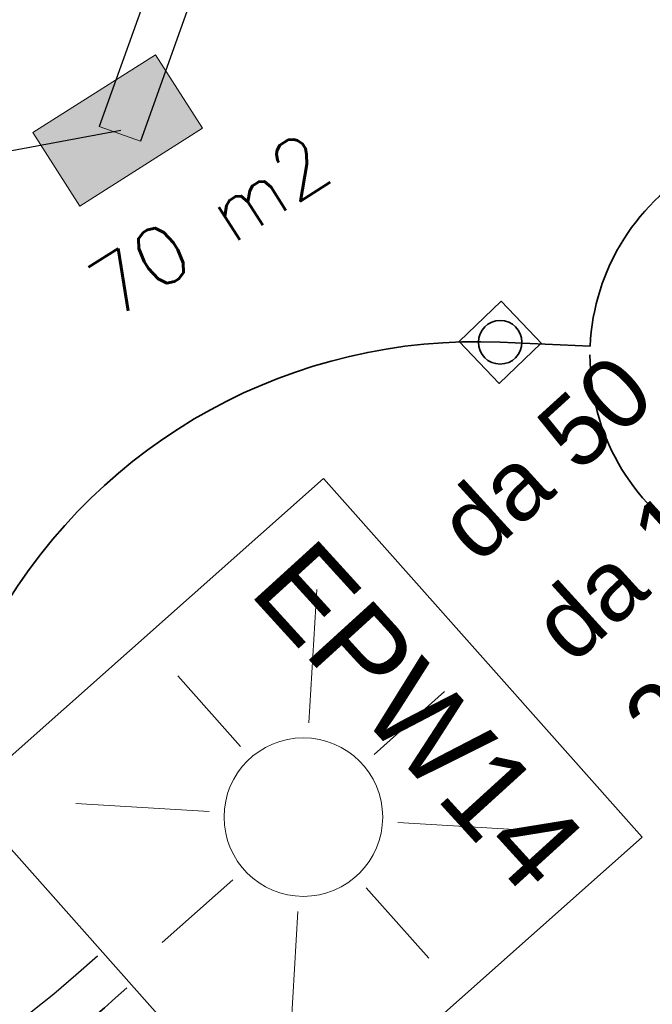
# Model space of a CAD drawing. Header units: metres. Extents: x -502 to 161, y -108 to 174.
# Tile 146 of 256: x -224.09 to -221.91, y -33.1 to -29.71. Entities that reach past the tile are written whole.
import ezdxf

# ---------------------------------------------------------------- set-up
doc = ezdxf.new("R2010")
doc.units = ezdxf.units.M
doc.header["$LTSCALE"] = 0.1
doc.linetypes.add('237', pattern=[93, 75, -18])
doc.layers.add('BRI31-005.05-5p02-Koordinierung Lageplan 4. BA ZOB West 2022-06-15', color=7, linetype='Continuous')
doc.layers.add('BRI31-005.06-5f07-Koordinierung Lageplan 4. BA ZOB Fernbusbahnh', color=7, linetype='Continuous')
doc.styles.add('Arial', font='arial.ttf')
doc.styles.add('Txt', font='txt_____.ttf')

# ---------------------------------------------------------------- blocks, each defined once
blk = doc.blocks.new('LP_01052')
at = {"color": 7, "linetype": 'Continuous', "lineweight": 13, "transparency": 33554687, "flags": 128}
blk.add_lwpolyline([(-0.25, 0), (0.25, 0), (0.25, 0.3), (-0.25, 0.3), (-0.25, 0)], dxfattribs=at)
at = {"color": 1, "linetype": 'Continuous', "true_color": 0xff0000, "transparency": 33554687}
blk.add_solid([(-0.25, 0), (0.25, 0), (-0.25, 0.3), (0.25, 0.3)], dxfattribs=at)
blk = doc.blocks.new('WP_LP-1020')
at = {"color": 7, "linetype": 'Continuous', "lineweight": 20, "transparency": 33554687}
for p, q in [((-0.8253, 0.8253), (0.8253, 0.8253)), ((-0.8253, -0.8253), (-0.8253, 0.8253)), ((0.8253, -0.8253), (0.8253, 0.8253)), ((-0.8253, -0.8253), (0.8253, -0.8253))]:
    blk.add_line(p, q, dxfattribs=at)
at = {"color": 1, "linetype": 'Continuous', "lineweight": 9, "true_color": 0xff0000, "transparency": 33554687}
for p, q in [((0, 0.649924), (0, 0.324962)), ((-0.554739, 0.55475), (-0.229777, 0.229788)), ((0.229777, 0.229788), (0.554739, 0.55475)), ((-0.324962, 0), (-0.649924, 0)), ((0.324962, 0), (0.649924, 0)), ((-0.229777, -0.229777), (-0.554739, -0.554739)), ((0.229777, -0.229777), (0.554739, -0.554739)), ((0, -0.324962), (0, -0.649924))]:
    blk.add_line(p, q, dxfattribs=at)
at = {"color": 7, "linetype": 'Continuous', "lineweight": 20, "transparency": 33554687}
blk.add_circle((0, 0), 0.272749, dxfattribs=at)

msp = doc.modelspace()

# ---------------------------------------------------------------- linework, layer by layer
at = {"layer": 'BRI31-005.05-5p02-Koordinierung Lageplan 4. BA ZOB West 2022-06-15', "color": 1, "linetype": 'Continuous', "lineweight": 25, "true_color": 0xff0000, "transparency": 33554687}
for p, q in [((-222.15, -25.4263), (-223.8166, -30.0805)), ((-222.0088, -25.4769), (-223.6754, -30.131)), ((-223.7421, -30.094), (-224.3675, -30.2105))]:
    msp.add_line(p, q, dxfattribs=at)
at = {"layer": 'BRI31-005.05-5p02-Koordinierung Lageplan 4. BA ZOB West 2022-06-15', "color": 7, "linetype": 'Continuous', "lineweight": 13, "transparency": 33554687}
msp.add_line((-223.8166, -30.0805), (-223.6754, -30.131), dxfattribs=at)
at = {"layer": 'BRI31-005.05-5p02-Koordinierung Lageplan 4. BA ZOB West 2022-06-15', "color": 142, "linetype": 'Continuous', "lineweight": 35, "true_color": 0x0099cc, "transparency": 33554687, "flags": 128}
for points in [[(-222.1289, -30.8667, 0.57289), (-221.0149, -31.5251, 0.57289), (-220.9844, -30.2314), (-220.9844, -30.2314, 0.57289), (-222.1282, -30.8366), (-222.1282, -30.8366)], [(-222.1282, -30.8366), (-222.4377, -30.823), (-222.4377, -30.823, 0.279631), (-224.1659, -31.7709), (-224.1659, -31.7709), (-225.2758, -33.6923, -0.077278), (-225.6171, -34.1161), (-227.6433, -35.9606), (-227.7423, -36.2857)]]:
    msp.add_lwpolyline(points, format="xyb", dxfattribs=at)
msp.add_lwpolyline([(-222.2963, -30.8263), (-222.4409, -30.9644), (-222.5791, -30.8198), (-222.4345, -30.6816), (-222.293, -30.8298)], dxfattribs=at)
at = {"layer": 'BRI31-005.05-5p02-Koordinierung Lageplan 4. BA ZOB West 2022-06-15', "color": 1, "linetype": '237', "lineweight": 25, "true_color": 0xff0000, "transparency": 33554687, "flags": 128}
msp.add_lwpolyline([(-235.5437, -41.6552, 0.31866), (-234.9694, -41.5851), (-234.6894, -41.3303), (-234.6894, -41.3303, -0.11947), (-234.325, -41.131), (-234.325, -41.131), (-233.5512, -40.9227), (-233.5512, -40.9227, 0.207755), (-232.9169, -40.4408), (-232.9169, -40.4408), (-232.9169, -40.4408, -0.080424), (-232.5985, -40.0405), (-232.5985, -40.0405), (-226.8797, -34.8365, -0.091014), (-225.1675, -33.7706), (-225.1675, -33.7706, 0.091012), (-223.8231, -32.9337), (-223.8231, -32.9337)], format="xyb", dxfattribs=at)
at = {"layer": 'BRI31-005.05-5p02-Koordinierung Lageplan 4. BA ZOB West 2022-06-15', "color": 7, "linetype": 'Continuous', "lineweight": 35, "transparency": 33554687, "flags": 128}
msp.add_lwpolyline([(-234.0635, -42.0182), (-233.1817, -41.2157), (-233.1817, -41.2157, 0.131327), (-232.9024, -40.7813), (-232.9024, -40.7813, -0.131324), (-232.4975, -40.1515), (-232.4975, -40.1515), (-226.7788, -34.9474, -0.091014), (-225.1125, -33.9102, 0.091012), (-223.7221, -33.0447)], format="xyb", dxfattribs=at)
at = {"layer": 'BRI31-005.05-5p02-Koordinierung Lageplan 4. BA ZOB West 2022-06-15', "color": 142, "linetype": 'Continuous', "lineweight": 35, "true_color": 0x0099cc, "transparency": 33554687}
msp.add_circle((-222.4377, -30.823), 0.075, dxfattribs=at)
at = {"layer": 'BRI31-005.06-5f07-Koordinierung Lageplan 4. BA ZOB Fernbusbahnh', "color": 1, "linetype": 'Continuous', "lineweight": 20, "true_color": 0xff0000, "transparency": 33554687}
for p, q in [((-222.15, -25.4263), (-223.8166, -30.0805)), ((-222.0088, -25.4769), (-223.6754, -30.131)), ((-223.7421, -30.094), (-224.3675, -30.2105))]:
    msp.add_line(p, q, dxfattribs=at)
at = {"layer": 'BRI31-005.06-5f07-Koordinierung Lageplan 4. BA ZOB Fernbusbahnh', "color": 7, "linetype": 'Continuous', "lineweight": 9, "transparency": 33554687}
msp.add_line((-223.8166, -30.0805), (-223.6754, -30.131), dxfattribs=at)
at = {"layer": 'BRI31-005.06-5f07-Koordinierung Lageplan 4. BA ZOB Fernbusbahnh', "color": 1, "linetype": 'Continuous', "lineweight": 25, "true_color": 0xff0000, "transparency": 33554687}
msp.add_line((-223.7421, -30.094), (-224.3675, -30.2105), dxfattribs=at)
at = {"layer": 'BRI31-005.06-5f07-Koordinierung Lageplan 4. BA ZOB Fernbusbahnh', "color": 142, "linetype": 'Continuous', "lineweight": 30, "true_color": 0x0099cc, "transparency": 33554687, "flags": 128}
for points in [[(-222.1289, -30.8667, 0.57289), (-221.0149, -31.5251, 0.57289), (-220.9844, -30.2314), (-220.9844, -30.2314, 0.57289), (-222.1282, -30.8366), (-222.1282, -30.8366)], [(-222.1282, -30.8366), (-222.4377, -30.823), (-222.4377, -30.823, 0.279631), (-224.1659, -31.7709), (-224.1659, -31.7709), (-225.2758, -33.6923, -0.077278), (-225.6171, -34.1161), (-227.6433, -35.9606), (-227.7423, -36.2857)]]:
    msp.add_lwpolyline(points, format="xyb", dxfattribs=at)
msp.add_lwpolyline([(-222.2963, -30.8263), (-222.4409, -30.9644), (-222.5791, -30.8198), (-222.4345, -30.6816), (-222.293, -30.8298)], dxfattribs=at)
at = {"layer": 'BRI31-005.06-5f07-Koordinierung Lageplan 4. BA ZOB Fernbusbahnh', "color": 1, "linetype": '237', "lineweight": 20, "true_color": 0xff0000, "transparency": 33554687, "flags": 128}
msp.add_lwpolyline([(-235.5437, -41.6552, 0.31866), (-234.9694, -41.5851), (-234.6894, -41.3303), (-234.6894, -41.3303, -0.11947), (-234.325, -41.131), (-234.325, -41.131), (-233.5512, -40.9227), (-233.5512, -40.9227, 0.207755), (-232.9169, -40.4408), (-232.9169, -40.4408), (-232.9169, -40.4408, -0.080424), (-232.5985, -40.0405), (-232.5985, -40.0405), (-226.8797, -34.8365, -0.091014), (-225.1675, -33.7706), (-225.1675, -33.7706, 0.091012), (-223.8231, -32.9337), (-223.8231, -32.9337)], format="xyb", dxfattribs=at)
at = {"layer": 'BRI31-005.06-5f07-Koordinierung Lageplan 4. BA ZOB Fernbusbahnh', "color": 7, "linetype": 'Continuous', "lineweight": 30, "transparency": 33554687, "flags": 128}
msp.add_lwpolyline([(-234.0635, -42.0182), (-233.1817, -41.2157), (-233.1817, -41.2157, 0.131327), (-232.9024, -40.7813), (-232.9024, -40.7813, -0.131324), (-232.4975, -40.1515), (-232.4975, -40.1515), (-226.7788, -34.9474, -0.091014), (-225.1125, -33.9102, 0.091012), (-223.7221, -33.0447)], format="xyb", dxfattribs=at)
at = {"layer": 'BRI31-005.06-5f07-Koordinierung Lageplan 4. BA ZOB Fernbusbahnh', "color": 142, "linetype": 'Continuous', "lineweight": 30, "true_color": 0x0099cc, "transparency": 33554687}
msp.add_circle((-222.4377, -30.823), 0.075, dxfattribs=at)
at = {"layer": 'BRI31-005.06-5f07-Koordinierung Lageplan 4. BA ZOB Fernbusbahnh', "color": 2, "linetype": 'Continuous', "true_color": 0xffff00, "transparency": 33554687}
msp.add_solid([(-235.9227, -31.8169), (-216.8117, -27.8742), (-236.0035, -31.4251), (-216.8925, -27.4824)], dxfattribs=at)

# ---------------------------------------------------------------- block references
at = {"layer": 'BRI31-005.06-5f07-Koordinierung Lageplan 4. BA ZOB Fernbusbahnh', "color": 7, "transparency": 33554687}
for name, p, rotation in [('LP_01052', (-223.673, -30.2207), 32.42070922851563), ('WP_LP-1020', (-223.1146, -32.4568), 41.62296752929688)]:
    msp.add_blockref(name, p, dxfattribs=dict(at, rotation=rotation))

# ---------------------------------------------------------------- texts
at = {"layer": 'BRI31-005.05-5p02-Koordinierung Lageplan 4. BA ZOB West 2022-06-15', "color": 1, "true_color": 0xff0000, "transparency": 33554687, "attachment_point": 1, "line_spacing_factor": 0.25}
for s, insert, char_height, rotation, style in [('70 m2', (-223.8749, -30.5786), 0.2, 32.5341, 'Txt'), ('da 50', (-222.6755, -31.4131), 0.24, 42.3023, 'Arial')]:
    msp.add_mtext(s, dxfattribs=dict(at, insert=insert, char_height=char_height, rotation=rotation, style=style))
at = {"layer": 'BRI31-005.05-5p02-Koordinierung Lageplan 4. BA ZOB West 2022-06-15', "color": 7, "transparency": 33554687, "insert": (-222.3514, -31.7589), "char_height": 0.24, "attachment_point": 1, "rotation": 42.3023, "line_spacing_factor": 0.25, "style": 'Arial'}
msp.add_mtext('da 110 Daten', dxfattribs=at)
at = {"layer": 'BRI31-005.05-5p02-Koordinierung Lageplan 4. BA ZOB West 2022-06-15', "color": 190, "true_color": 0x7f00ff, "transparency": 33554687, "attachment_point": 1, "line_spacing_factor": 0.25, "style": 'Arial'}
for s, insert, char_height, rotation in [('2 x da 110 Licht', (-222.0335, -32.0877), 0.24, 42.3023), ('EPW14', (-223.0853, -31.4815), 0.3, 312.3187)]:
    msp.add_mtext(s, dxfattribs=dict(at, insert=insert, char_height=char_height, rotation=rotation))
at = {"layer": 'BRI31-005.06-5f07-Koordinierung Lageplan 4. BA ZOB Fernbusbahnh', "color": 2, "true_color": 0xffff00, "transparency": 33554687, "insert": (-232.2121, -30.6633), "char_height": 0.5, "attachment_point": 1, "rotation": 11.6569, "line_spacing_factor": 0.25, "style": 'Txt'}
msp.add_mtext('X   X   X   X   X   X   X   X   X   X   X   X', dxfattribs=at)
at = {"layer": 'BRI31-005.06-5f07-Koordinierung Lageplan 4. BA ZOB Fernbusbahnh', "color": 1, "true_color": 0xff0000, "transparency": 33554687, "attachment_point": 1, "line_spacing_factor": 0.25}
for s, insert, char_height, rotation, style in [('70 m2', (-223.8749, -30.5786), 0.2, 32.5341, 'Txt'), ('70 m2', (-223.8749, -30.5786), 0.2, 32.5341, 'Txt'), ('da 50', (-222.6755, -31.4131), 0.24, 42.3023, 'Arial')]:
    msp.add_mtext(s, dxfattribs=dict(at, insert=insert, char_height=char_height, rotation=rotation, style=style))
at = {"layer": 'BRI31-005.06-5f07-Koordinierung Lageplan 4. BA ZOB Fernbusbahnh', "color": 7, "transparency": 33554687, "insert": (-222.3514, -31.7589), "char_height": 0.24, "attachment_point": 1, "rotation": 42.3023, "line_spacing_factor": 0.25, "style": 'Arial'}
msp.add_mtext('da 110 Daten', dxfattribs=at)
at = {"layer": 'BRI31-005.06-5f07-Koordinierung Lageplan 4. BA ZOB Fernbusbahnh', "color": 190, "true_color": 0x7f00ff, "transparency": 33554687, "attachment_point": 1, "line_spacing_factor": 0.25, "style": 'Arial'}
for s, insert, char_height, rotation in [('2 x da 110 Licht', (-222.0335, -32.0877), 0.24, 42.3023), ('EPW14', (-223.0853, -31.4815), 0.3, 312.3187)]:
    msp.add_mtext(s, dxfattribs=dict(at, insert=insert, char_height=char_height, rotation=rotation))

doc.saveas('drawing.dxf')
